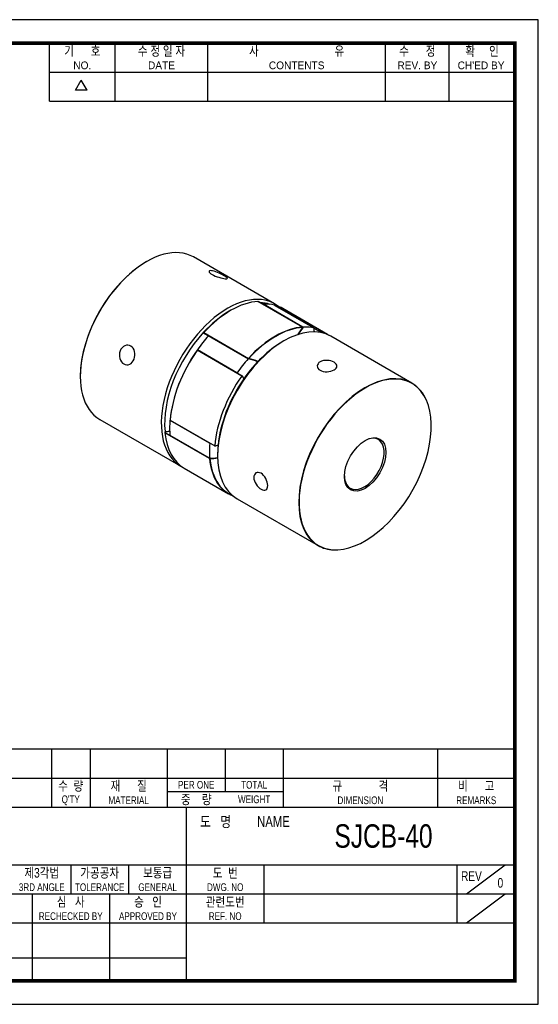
# Model space of a CAD drawing. Header units: millimetres. Extents: x 0 to 297, y 0 to 210.
# Tile 2 of 2: x 186 to 297, y 0 to 210. Entities that reach past the tile are written whole.
import ezdxf
from ezdxf.enums import TextEntityAlignment as Align

# ---------------------------------------------------------------- set-up
doc = ezdxf.new("R2010")
doc.units = ezdxf.units.MM
doc.header["$LTSCALE"] = 15
doc.layers.get('0').update_dxf_attribs({"linetype": 'CONTINUOUS'})
doc.layers.add('BM', color=2, linetype='CONTINUOUS')
doc.layers.add('D', color=7, linetype='CONTINUOUS')
doc.styles.get("Standard").update_dxf_attribs({"font": 'Gulim.ttf', "width": 0.8, "height": 3})

msp = doc.modelspace()

# ---------------------------------------------------------------- linework, layer by layer
for p, q in [((192.7139, 192.6407), (192.7139, 205)), ((206.7211, 192.6407), (206.7211, 205)), ((226.4959, 192.6407), (226.4959, 205)), ((264.3976, 192.6407), (264.3976, 205)), ((277.9928, 192.6407), (277.9928, 205)), ((192.7139, 198.8204), (291.588, 198.8204)), ((198.2565, 194.9765), (199.4924, 197.1172)), ((200.7283, 194.9765), (199.4924, 197.1172)), ((200.7283, 194.9765), (198.2565, 194.9765)), ((192.7139, 192.6407), (291.588, 192.6407)), ((292, 54.437), (147.8086, 54.437)), ((193.1259, 54.437), (193.1259, 42.0778)), ((201.3654, 54.437), (201.3654, 42.0778)), ((217.8444, 54.437), (217.8444, 42.0778)), ((230.2037, 54.437), (230.2037, 45.3736)), ((242.563, 54.437), (242.563, 42.0778)), ((275.521, 54.437), (275.521, 42.0778)), ((147.8086, 48.2574), (292, 48.2574)), ((217.8444, 45.3736), (242.563, 45.3736)), ((147.8086, 42.0778), (292, 42.0778)), ((221.9642, 5), (221.9642, 42.0778)), ((147.8086, 29.7185), (292, 29.7185)), ((197.2457, 29.7185), (197.2457, 23.5389)), ((209.6049, 29.7185), (209.6049, 23.5389)), ((238.4432, 29.7185), (238.4432, 17.3593)), ((279.6407, 29.7185), (279.6407, 17.3593)), ((281.7006, 23.5389), (289.9401, 29.7185)), ((147.8086, 23.5389), (221.9642, 23.5389)), ((189.0061, 23.5389), (189.0061, 5)), ((205.4852, 23.5389), (205.4852, 5)), ((221.9642, 23.5389), (292, 23.5389)), ((281.7006, 17.3593), (289.9401, 23.5389)), ((147.8086, 17.3593), (292, 17.3593)), ((147.8086, 9.8798), (221.9642, 9.8798))]:
    msp.add_line(p, q)
msp.add_lwpolyline([(297, 210), (0, 210), (0, 0), (297, 0)], close=True)
msp.add_lwpolyline([(292, 205, 0.8, 0.8, 0), (5, 205, 0.8, 0.8, 0), (5, 5, 0.8, 0.8, 0), (292, 5, 0.8, 0.8, 0)], format="xyseb", close=True)
at = {"layer": 'BM', "linetype": 'Continuous'}
for p, q in [((240.7146, 149.4131), (223.4259, 159.3947)), ((246.7067, 144.4339), (237.1961, 149.9248)), ((246.7173, 144.4316), (237.2041, 149.924)), ((238.339, 149.3171), (238.3372, 149.3036)), ((246.7801, 144.4291), (238.3372, 149.3036)), ((240.7437, 149.0887), (240.702, 149.106)), ((231.4217, 148.0142), (231.0682, 147.8101)), ((249.1866, 144.2142), (240.7437, 149.0887)), ((240.8106, 149.0671), (250.3211, 143.5762)), ((252.0283, 142.8811), (242.5178, 148.372)), ((225.588, 143.2143), (225.5837, 143.33)), ((225.5891, 143.2124), (235.1474, 137.694)), ((225.6474, 143.2571), (235.1579, 137.7662)), ((246.7801, 144.4291), (246.8243, 144.4181)), ((250.3196, 143.4815), (249.1843, 144.1369)), ((249.1873, 144.2071), (249.1866, 144.2142)), ((250.4187, 143.2682), (250.3196, 143.4815)), ((226.67, 142.5675), (226.6258, 142.5545)), ((235.1128, 137.693), (226.67, 142.5675)), ((242.7355, 141.4823), (242.3819, 141.2782)), ((270.0242, 132.4912), (252.7355, 142.4729)), ((233.7355, 134.0005), (224.225, 139.4914)), ((224.2628, 139.6149), (224.2635, 139.5738)), ((232.7064, 134.6994), (224.2635, 139.5738)), ((233.811, 134.0055), (224.2707, 139.5136)), ((235.1111, 137.6555), (235.1128, 137.693)), ((232.7064, 134.6994), (232.7481, 134.7159)), ((233.8461, 133.9705), (234.1681, 133.4028)), ((203.4259, 124.7537), (220.7146, 114.7721)), ((218.4299, 124.5385), (218.4062, 124.5204)), ((226.8728, 119.6641), (218.4299, 124.5385)), ((218.4506, 124.6088), (227.9612, 119.1178)), ((218.4607, 124.5816), (227.9845, 119.083)), ((217.3699, 122.1602), (217.3512, 121.9853)), ((217.3512, 121.9853), (218.4056, 121.3765)), ((226.8651, 116.3927), (217.3546, 121.8837)), ((218.4062, 121.3698), (218.4299, 121.3299)), ((226.8728, 116.4554), (218.4299, 121.3299)), ((226.8915, 119.6214), (226.8728, 119.6641)), ((228.6836, 119.2673), (228.0668, 119.0753)), ((226.8728, 116.4554), (226.8915, 116.4708)), ((228.5933, 117.3956), (228.5933, 116.9874)), ((221.4217, 114.3638), (230.9323, 108.8729)), ((232.7355, 107.8318), (250.0242, 97.8502))]:
    msp.add_line(p, q, dxfattribs=at)
for centre, radius, start, end in [((240.7898, 149.0221), 0.05, 75.503557, 106.158437), ((246.6923, 144.3883), 0.05, 323.040072, 60), ((224.2457, 139.4703), 0.05, 60, 144.717235), ((235.1724, 137.7373), 0.05, 240, 260.113946), ((218.4857, 124.6249), 0.05, 175.134994, 180), ((218.4857, 124.6249), 0.05, 180, 240), ((218.2506, 121.9637), 0.8996, 178.62759, 185.106016)]:
    msp.add_arc(centre, radius, start, end, dxfattribs=at)
for centre, major_axis, ratio, start_param, end_param in [((213.4259, 142.0742), (-10, -17.3205), 0.57735027, 3.14159265, 6.28318531), ((213.3905, 142.0946), (9.975, 17.2772), 0.57735027, 0.7897493, 2.35738546), ((230.7146, 132.0926), (-10, -17.3205), 0.57735027, 3.05131396, 6.28318531), ((231.4217, 131.6843), (10, 17.3205), 0.57735027, 0.36479531, 1.20600102), ((231.0682, 131.8884), (-9.75, -16.8875), 0.57735027, 3.24831441, 3.43132878), ((246.6245, 139.2369), (-10.8247, -18.749), 0.57735027, 4.49889843, 4.50087548), ((232.4824, 131.0719), (10, 17.3205), 0.57735027, 0.16518172, 0.35841706), ((231.0682, 131.8884), (9.75, 16.8875), 0.57735027, 0.78539816, 1.19446836), ((240.7898, 149.0221), (-0.025, -0.0433), 0.57735027, 3.30039612, 3.94720935), ((240.7898, 149.0221), (-0.0125, -0.0484), 0.80622277, 2.92157375, 3.14159265), ((232.5178, 131.0515), (-10, -17.3205), 0.57735027, 3.14159265, 3.30039612), ((231.0682, 131.8884), (9.75, 16.8875), 0.57735027, 1.19446836, 2.47072307), ((242.7355, 125.1523), (10, 17.3205), 0.57735027, 0, 3.14159265), ((240.9323, 126.1934), (10, 17.3205), 0.57735027, 0.36479531, 1.20600102), ((240.9677, 126.173), (9.975, 17.2772), 0.57735027, 0.36479531, 1.20600102), ((255.1098, 134.3379), (-10.8647, -18.8183), 0.57735027, 4.50401843, 4.59330422), ((255.0886, 134.3502), (-10.8397, -18.775), 0.57735027, 4.49979062, 4.59276609), ((255.1098, 134.3379), (10.8247, 18.749), 0.57735027, 1.35730577, 1.4486141), ((246.6923, 144.3883), (-0.025, -0.0433), 0.57735027, 3.14159265, 3.50638796), ((246.6923, 144.3883), (0.003, -0.0499), 0.7627685, 1.10352961, 2.67432593), ((240.9677, 126.173), (10, 17.3205), 0.57735027, 0.16518172, 0.35841706), ((233.8966, 136.2326), (10.8247, 18.749), 0.57735027, 5.40577382, 5.44947831), ((242.0283, 125.5606), (-10, -17.3205), 0.57735027, 3.10622994, 3.30039612), ((232.4824, 131.0719), (10, 17.3205), 0.57735027, 1.21237927, 1.40561461), ((218.3615, 122.8947), (-10.8397, -18.775), 0.57735027, 3.35020422, 3.35419102), ((242.3819, 125.3565), (9.75, 16.8875), 0.57735027, 0.78539816, 1.42352552), ((232.4824, 131.0719), (-9.975, -17.2772), 0.57735027, 4.55358551, 5.39479123), ((232.5178, 131.0515), (10, 17.3205), 0.57735027, 1.41199286, 2.25319857), ((224.2457, 139.4703), (-0.025, -0.0433), 0.57735027, 3.14159265, 4.55358551), ((239.5747, 149.2843), (-10.8397, -18.775), 0.57735027, 5.54698817, 5.55035044), ((240.9677, 126.173), (10, 17.3205), 0.57735027, 1.21237927, 1.40561461), ((226.8255, 118.008), (-10.8247, -18.749), 0.57735027, 3.1894973, 3.35508321), ((226.8043, 118.0202), (-10.8397, -18.775), 0.57735027, 3.18684389, 3.35419102), ((235.1724, 137.7373), (0.025, 0.0433), 0.57735027, 1.20600102, 3.14159265), ((226.7902, 118.0284), (-10.8397, -18.775), 0.57735027, 3.18551314, 3.3499632), ((235.1724, 137.7373), (0.0369, -0.0337), 0.29129175, 0.6479115, 2.21870783), ((235.1724, 137.7373), (0.0086, 0.0493), 0.79883518, 3.14159265, 4.42777853), ((226.8255, 118.008), (-10.8647, -18.8183), 0.57735027, 3.18774679, 3.3499632), ((248.0175, 144.4098), (-10.8397, -18.775), 0.57735027, 5.54698817, 5.55033251), ((248.0388, 144.3976), (-10.8247, -18.749), 0.57735027, 5.54609598, 5.5518734), ((260.0242, 115.1707), (10, 17.3205), 0.57735027, 0, 3.14159265), ((260.0596, 115.1503), (-9.975, -17.2772), 0.57735027, 3.0549434, 6.28318531), ((242.0283, 125.5606), (-10, -17.3205), 0.57735027, 4.55358551, 5.39479123), ((242.3819, 125.3565), (-9.75, -16.8875), 0.57735027, 4.56511817, 5.38325856), ((260.0242, 115.1707), (10, 17.3205), 0.57735027, 5.93253306, 6.28318531), ((260.0596, 115.1503), (-9.975, -17.2772), 0.57735027, 0.17793549, 3.0151707), ((260.0596, 115.1503), (-9.975, -17.2772), 0.57735027, 3.0151707, 3.0549434), ((232.4824, 131.0719), (-10, -17.3205), 0.57735027, 5.40116948, 5.59440481), ((225.4113, 112.8473), (10.8247, 18.749), 0.57735027, 1.25679074, 1.2606881), ((225.4325, 112.8351), (10.8397, 18.775), 0.57735027, 1.25724141, 1.25979592), ((218.4857, 124.6249), (0.0498, -0.0042), 0.51493102, 3.14159265, 3.97344788), ((218.4857, 124.6249), (0.0498, -0.0042), 0.51493102, 2.40265155, 3.14159265), ((218.4857, 124.6249), (0.025, 0.0433), 0.57735027, 2.25319857, 3.14159265), ((231.4217, 131.6843), (10, 17.3205), 0.57735027, 2.45919041, 3.14159265), ((223.9971, 141.9481), (-10.8397, -18.775), 0.57735027, 0.33834553, 0.40831896), ((233.8754, 107.9606), (10.8397, 18.775), 0.57735027, 1.25724141, 1.25979592), ((259.8828, 115.2523), (-3, -5.1962), 0.57735027, 0, 3.90636865), ((240.9677, 126.173), (-10, -17.3205), 0.57735027, 5.40116948, 5.59440481), ((233.8966, 107.9483), (10.8247, 18.749), 0.57735027, 1.25679205, 1.2606881), ((242.3819, 125.3565), (9.75, 16.8875), 0.57735027, 2.24166591, 2.35619449), ((226.9003, 116.4172), (0.025, 0.0433), 0.57735027, 0.91401931, 2.45919041), ((226.9003, 116.4172), (-0.0498, -0.0047), 0.63365031, 0.72831449, 2.29911081), ((240.9323, 126.1934), (10, 17.3205), 0.57735027, 2.45919041, 3.23187135), ((233.8754, 136.2449), (-10.8397, -18.775), 0.57735027, 0.31100041, 0.43393405), ((233.8966, 136.2326), (-10.8247, -18.749), 0.57735027, 0.31010822, 0.4319332), ((226.9003, 116.4172), (0.0005, 0.05), 0.77626424, 4.29917848, 5.56840299), ((233.8966, 136.2326), (-10.8647, -18.8183), 0.57735027, 0.31522823, 0.4334039), ((240.9677, 126.173), (9.975, 17.2772), 0.57735027, 2.45919041, 3.20498014), ((230.7146, 132.0926), (-10, -17.3205), 0.57735027, 0, 0.03536271), ((259.8828, 115.2523), (-3, -5.1962), 0.57735027, 5.51840931, 6.28318531), ((240.9677, 126.173), (9.975, 17.2772), 0.57735027, 3.20498014, 3.21611162), ((260.0242, 115.1707), (10, 17.3205), 0.57735027, 3.92510635, 3.92699082), ((260.0242, 115.1707), (10, 17.3205), 0.57735027, 3.14159265, 3.43693348), ((260.0596, 115.1503), (-9.975, -17.2772), 0.57735027, 0, 0.12466471), ((260.0596, 115.1503), (-9.975, -17.2772), 0.57735027, 0.12466471, 0.17793549)]:
    msp.add_ellipse(centre, major_axis=major_axis, ratio=ratio, start_param=start_param, end_param=end_param, dxfattribs=at)
msp.add_ellipse((260.0596, 115.1503), major_axis=(3.125, 5.4127), ratio=0.57735027, dxfattribs=at)
for points, knots in [([(227.4121, 155.6466), (227.0194, 155.8733), (226.7838, 156.1043), (226.728, 156.4227), (226.9103, 156.504), (227.5773, 156.433), (228.057, 156.283), (229.0676, 155.859), (229.5791, 155.5984), (230.3549, 155.1505), (230.6137, 154.9656), (230.7116, 154.7519), (230.5527, 154.7179), (229.8784, 154.7894), (229.3776, 154.8934), (228.338, 155.2072), (227.8049, 155.4199), (227.4121, 155.6466)], [0, 0, 0, 0, 0.125, 0.125, 0.25, 0.25, 0.375, 0.375, 0.5, 0.5, 0.625, 0.625, 0.75, 0.75, 0.875, 0.875, 1, 1, 1, 1]), ([(237.1961, 149.9248), (237.199, 149.925), (237.2013, 149.9249), (237.2028, 149.9245), (237.2035, 149.9243), (237.204, 149.9241), (237.2044, 149.9238)], [0, 0, 0, 0, 0.098894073, 0.098894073, 0.098894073, 0.13823225, 0.13823225, 0.13823225, 0.13823225]), ([(225.588, 143.2143), (225.588, 143.2128), (225.589, 143.2121), (225.5907, 143.2123), (225.5927, 143.2125), (225.5957, 143.2138), (225.5996, 143.2161), (225.6033, 143.2182), (225.6079, 143.2213), (225.6131, 143.2254), (225.6168, 143.2283), (225.6209, 143.2317), (225.6253, 143.2355), (225.6286, 143.2385), (225.6322, 143.2418), (225.6357, 143.2452), (225.6387, 143.2481), (225.6417, 143.2511), (225.6445, 143.2541), (225.6455, 143.2551), (225.6464, 143.2561), (225.6474, 143.2571)], [0, 0, 0, 0, 0.18808963, 0.18808963, 0.18808963, 0.40977389, 0.40977389, 0.40977389, 0.61864419, 0.61864419, 0.61864419, 0.76444172, 0.76444172, 0.76444172, 0.87611138, 0.87611138, 0.87611138, 0.96887664, 0.96887664, 0.96887664, 1, 1, 1, 1]), ([(250.3211, 143.5762), (250.3186, 143.5768), (250.3162, 143.5767), (250.3142, 143.5758), (250.3121, 143.575), (250.3104, 143.5734), (250.309, 143.5714), (250.307, 143.5685), (250.3056, 143.5646), (250.3047, 143.5603), (250.3035, 143.5542), (250.3033, 143.5471), (250.3038, 143.5397), (250.3045, 143.5303), (250.3063, 143.5201), (250.3091, 143.5099), (250.3118, 143.5004), (250.3153, 143.4906), (250.3196, 143.4815)], [0, 0, 0, 0, 0.09889407, 0.09889407, 0.09889407, 0.19697745, 0.19697745, 0.19697745, 0.33570661, 0.33570661, 0.33570661, 0.52868589, 0.52868589, 0.52868589, 0.77273027, 0.77273027, 0.77273027, 1, 1, 1, 1]), ([(207.7899, 139.351), (207.9881, 139.856), (208.3587, 140.2539), (209.2164, 140.6353), (209.7003, 140.6146), (210.4737, 140.1628), (210.7625, 139.7369), (211.0007, 138.7036), (210.9482, 138.1178), (210.5577, 137.1203), (210.2183, 136.7139), (209.4315, 136.3251), (208.9835, 136.3397), (208.1997, 136.7968), (207.8813, 137.2292), (207.5752, 138.2557), (207.5917, 138.846), (207.7899, 139.351)], [0, 0, 0, 0, 0.125, 0.125, 0.25, 0.25, 0.375, 0.375, 0.5, 0.5, 0.625, 0.625, 0.75, 0.75, 0.875, 0.875, 1, 1, 1, 1]), ([(253.4127, 135.3177), (253.0182, 135.0921), (252.4723, 134.9436), (251.3772, 134.8999), (250.8298, 135.011), (250.0577, 135.4609), (249.8325, 135.7964), (249.8372, 136.484), (250.067, 136.8177), (250.8458, 137.2626), (251.3952, 137.3704), (252.4903, 137.3206), (253.0343, 137.1693), (253.8163, 136.7148), (254.037, 136.4215), (254.0327, 135.8365), (253.8073, 135.5434), (253.4127, 135.3177)], [0, 0, 0, 0, 0.125, 0.125, 0.25, 0.25, 0.375, 0.375, 0.5, 0.5, 0.625, 0.625, 0.75, 0.75, 0.875, 0.875, 1, 1, 1, 1]), ([(233.8461, 133.9705), (233.842, 133.9778), (233.8367, 133.9845), (233.8308, 133.9904), (233.8238, 133.9973), (233.8158, 134.0032), (233.8071, 134.0076), (233.7989, 134.0118), (233.79, 134.0149), (233.781, 134.0162), (233.7747, 134.0171), (233.7681, 134.0172), (233.7618, 134.0161), (233.757, 134.0153), (233.7522, 134.0137), (233.7479, 134.0114), (233.7443, 134.0094), (233.7409, 134.0068), (233.7382, 134.0037), (233.7372, 134.0027), (233.7364, 134.0016), (233.7355, 134.0005)], [0, 0, 0, 0, 0.18808963, 0.18808963, 0.18808963, 0.40977389, 0.40977389, 0.40977389, 0.61864419, 0.61864419, 0.61864419, 0.76444172, 0.76444172, 0.76444172, 0.87611138, 0.87611138, 0.87611138, 0.96887664, 0.96887664, 0.96887664, 1, 1, 1, 1]), ([(227.9612, 119.1178), (227.9608, 119.114), (227.9614, 119.1101), (227.9627, 119.1065), (227.9639, 119.1029), (227.966, 119.0994), (227.9685, 119.0963), (227.972, 119.0919), (227.9765, 119.0881), (227.9815, 119.0849), (227.9884, 119.0804), (227.9963, 119.0771), (228.0045, 119.0748), (228.0149, 119.0719), (228.026, 119.0705), (228.0369, 119.0706), (228.047, 119.0708), (228.0573, 119.0723), (228.0668, 119.0753)], [0, 0, 0, 0, 0.09889407, 0.09889407, 0.09889407, 0.19697745, 0.19697745, 0.19697745, 0.33570661, 0.33570661, 0.33570661, 0.52868589, 0.52868589, 0.52868589, 0.77273027, 0.77273027, 0.77273027, 1, 1, 1, 1]), ([(237.8482, 113.2495), (238.2409, 113.0227), (238.6077, 112.6052), (239.1207, 111.6364), (239.2671, 111.0874), (239.2759, 110.197), (239.1409, 109.8565), (238.6343, 109.5636), (238.2697, 109.6153), (237.4942, 110.0627), (237.086, 110.4601), (236.4911, 111.3807), (236.3066, 111.9034), (236.2967, 112.8052), (236.4719, 113.1645), (237.0539, 113.5017), (237.4555, 113.4762), (237.8482, 113.2495)], [0, 0, 0, 0, 0.125, 0.125, 0.25, 0.25, 0.375, 0.375, 0.5, 0.5, 0.625, 0.625, 0.75, 0.75, 0.875, 0.875, 1, 1, 1, 1])]:
    msp.add_open_spline(points, degree=3, knots=knots, dxfattribs=at)
for points, weights in [([(246.7276, 144.3679), (246.7339, 144.3604), (246.7322, 144.3582)], [1, 0.881822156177, 0.859010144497]), ([(224.2103, 139.4907), (224.2037, 139.4975), (224.2049, 139.4992)], [1, 0.882598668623, 0.859314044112]), ([(224.2049, 139.4992), (224.2068, 139.5019), (224.225, 139.4914)], [0.859314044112, 0.824508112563, 1])]:
    msp.add_rational_spline(points, weights, degree=2, dxfattribs=at)

# ---------------------------------------------------------------- texts
at = {"layer": 'D', "width": 0.8}
for s, height, p in [('기      호', 2.05988, (199.7175, 203.3521)), ('수 정 일 자', 2.05988, (216.6085, 203.3521)), ('사                           유', 2.059877, (245.4468, 203.3521)), ('수      정', 2.05988, (271.1952, 203.3521)), ('확     인', 2.05988, (284.9964, 203.3521)), ('수  량', 2.05988, (197.2457, 46.6095)), ('재      질', 2.05988, (209.6049, 46.6095)), ('PER ONE', 1.6479, (224.0241, 46.8155)), ('TOTAL', 1.6479, (236.3833, 46.8155)), ('규             격', 2.059877, (259.042, 46.6095)), ('비      고', 2.05988, (283.7605, 46.6095)), ("Q'TY", 1.6479, (197.2457, 43.5197)), ('MATERIAL', 1.6479, (209.6049, 43.5197)), ('중    량', 2.05988, (224.0241, 43.7257)), ('WEIGHT', 1.6479, (236.3833, 43.7257)), ('DIMENSION', 1.6479, (259.042, 43.5197)), ('REMARKS', 1.6479, (283.7605, 43.5197)), ('도   명', 2.30706, (228.1438, 38.988)), ('NAME', 2.30706, (240.5031, 38.988)), ('SJCB-40', 5, (263.9699, 35.8982)), ('제3각법', 2.05988, (191.066, 28.0706)), ('가공공차', 2.05988, (203.4253, 28.0706)), ('보통급', 2.05988, (215.7845, 28.0706)), ('도  번', 2.05988, (230.2037, 28.0706)), ('REV', 2.05988, (282.7306, 27.3497)), ('3RD ANGLE', 1.6479, (191.066, 24.9808)), ('TOLERANCE', 1.6479, (203.4253, 24.9808)), ('GENERAL', 1.6479, (215.7845, 24.9808)), ('DWG. NO', 1.6479, (230.2037, 24.9808)), ('0', 2.0599, (288.9102, 25.9078)), ('심   사', 2.05988, (197.2457, 21.891)), ('승   인', 2.05988, (213.7247, 21.891)), ('관련도번', 2.05988, (230.2037, 21.891)), ('REF. NO', 1.6479, (230.2037, 18.8012))]:
    msp.add_text(s, height=height, dxfattribs=at).set_placement(p, align=Align.MIDDLE)
at = {"layer": 'D'}
for s, p in [('NO.', (199.7175, 200.2623)), ('DATE', (216.6085, 200.2623)), ('CONTENTS', (245.4468, 200.2623)), ('REV. BY', (271.1952, 200.2623)), ("CH'ED BY", (284.7904, 200.2623))]:
    msp.add_text(s, height=1.6479, dxfattribs=at).set_placement(p, align=Align.MIDDLE)
at = {"layer": 'D', "width": 0.8}
for s, p in [('RECHECKED BY', (197.2457, 17.9772)), ('APPROVED BY', (213.7247, 17.9772))]:
    msp.add_text(s, height=1.647902, dxfattribs=at).set_placement(p, align=Align.CENTER)

doc.saveas('drawing.dxf')
